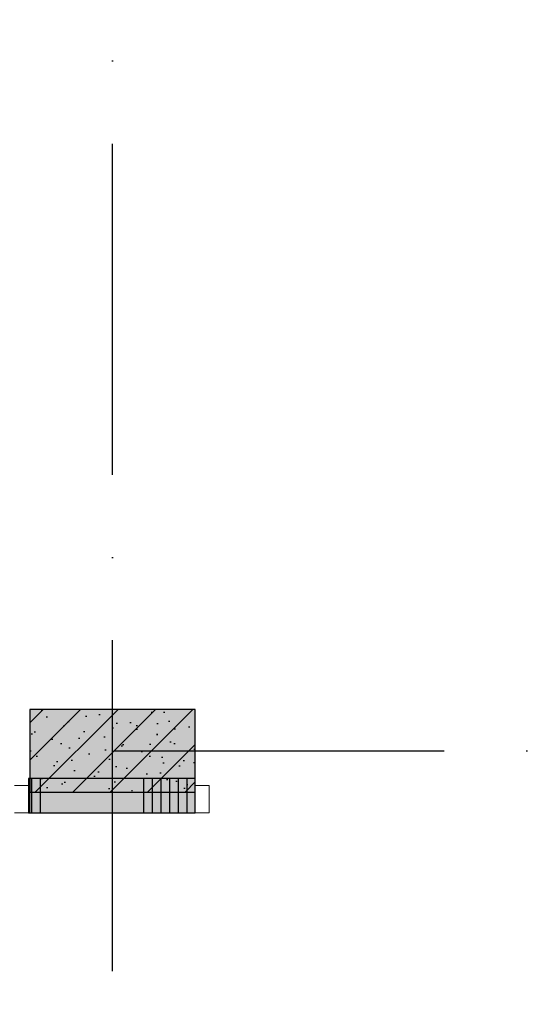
# Model space of a CAD drawing. Header units: millimetres. Extents: x 20872 to 297961, y -293704 to 213007.
# Tile 63 of 256: x 110847 to 112688, y -135719 to -132150. Entities that reach past the tile are written whole.
import ezdxf
from ezdxf.xclip import XClip

# ---------------------------------------------------------------- set-up
doc = ezdxf.new("R2010")
doc.units = ezdxf.units.MM
doc.header["$LTSCALE"] = 100
doc.header["$XCLIPFRAME"] = 2
doc.linetypes.add('ACAD_ISO10W100', pattern=[18, 12, -3, 0, -3])
for name, color, linetype in [('A--L$7--_stramien', 1, 'Continuous'), ('A--L20--_bovenbouw', 3, 'Continuous'), ('A--L73--_vaste keukenvoorzieningen', 8, 'Continuous'), ('A--T$1A-afwerking', 8, 'Continuous'), ('XREFS', 9, 'Continuous')]:
    doc.layers.add(name, color=color, linetype=linetype)

# ---------------------------------------------------------------- blocks, each defined once
blk = doc.blocks.new('catering')
at = {"layer": 'A--L73--_vaste keukenvoorzieningen', "lineweight": 5}
for points in [[(210491.7, 32259.718), (210490.7, 32259.718)], [(210491.7, 32257.718), (210491.7, 32259.718)], [(210503.803, 32259.718), (210504.803, 32259.718)], [(210503.803, 32257.718), (210503.803, 32259.718)], [(210504.803, 32259.718), (210504.803, 32257.718)], [(210490.7, 32257.718), (210491.7, 32257.718)], [(210504.803, 32257.718), (210503.803, 32257.718)]]:
    blk.add_lwpolyline(points, dxfattribs=at)
at = {"layer": 'A--L73--_vaste keukenvoorzieningen', "lineweight": 0}
blk.add_lwpolyline([(210491.7, 32260.218), (210491.803, 32260.218), (210491.803, 32257.718), (210491.7, 32257.718), (210491.7, 32259.718), (210491.7, 32260.218)], dxfattribs=at)
at = {"layer": 'A--L73--_vaste keukenvoorzieningen', "lineweight": 9}
for points in [[(210491.7, 32259.718), (210491.7, 32260.218)], [(210491.803, 32260.218), (210491.7, 32260.218)], [(210491.7, 32257.718), (210491.7, 32259.718)], [(210491.7, 32257.718), (210491.7, 32259.718)], [(210503.803, 32259.718), (210503.803, 32260.218)], [(210503.803, 32257.718), (210503.803, 32259.718)], [(210503.803, 32257.718), (210503.803, 32259.718)]]:
    blk.add_lwpolyline(points, dxfattribs=at)
blk = doc.blocks.new('stramienlijnen_1')
at = {"layer": 'A--L$7--_stramien', "color": 1, "linetype": 'ACAD_ISO10W100', "lineweight": -3}
for p, q in [((111184.5, 0), (111184.5, 22800)), ((57184.5, 15200), (138184.5, 15200))]:
    blk.add_line(p, q, dxfattribs=at)
blk = doc.blocks.new('2016-02-04 100 begane grond bestaand')
at = {"layer": 'A--L20--_bovenbouw', "linetype": 'Continuous', "lineweight": -3}
for points in [[(110884.5, 15050), (111484.5, 15050), (111484.5, 15350), (110884.5, 15350)], [(111484.5, 15099.8), (110879.3, 15099.8), (110879.3, 14974.8), (111484.5, 14974.8)]]:
    blk.add_hatch(color=60, dxfattribs=at).paths.add_polyline_path(points, flags=0)
h = blk.add_hatch(dxfattribs=at)
h.set_pattern_fill('PREFB', color=1, scale=5, style=0)
h.set_pattern_definition([(45, (110884.48, 15049.995), (-67.882, 67.882), []), (17, (110884.484, 15049.995), (25.7875, 79.8276), [0, -81.6, -46.2, 0, -67.2]), (48, (110884.484, 15049.995), (-18.4156, 81.172), [0, -80.8, 0, -82.4, 0, -66.4]), (71, (110884.484, 15049.995), (-47.9116, 67.263), [0, -80, 0, -480, -65.8])])
h.paths.add_polyline_path([(110884.5, 15050), (111484.5, 15050), (111484.5, 15350), (110884.5, 15350)], flags=0)
h = blk.add_hatch(dxfattribs=at)
h.set_pattern_fill('SWAND', color=1, scale=5, angle=180, style=0)
h.set_pattern_definition([(270, (111484.5, 15099.76), (562.5, -3e-14), []), (270, (111453.23, 15099.76), (562.5, -3e-14), []), (270, (111422, 15099.76), (562.5, -3e-14), []), (270, (111390.73, 15099.76), (562.5, -3e-14), []), (270, (111359.5, 15099.76), (562.5, -3e-14), []), (270, (111328.23, 15099.76), (562.5, -3e-14), []), (270, (111297, 15099.76), (562.5, -3e-14), [])])
h.paths.add_polyline_path([(111484.5, 15099.8), (110879.3, 15099.8), (110879.3, 14974.8), (111484.5, 14974.8)], flags=0)
at = {"layer": 'A--L20--_bovenbouw', "color": 3, "linetype": 'Continuous', "lineweight": -3}
for p, q in [((111484.5, 15350), (110884.5, 15350)), ((110884.5, 15350), (110884.5, 15050)), ((111484.5, 15050), (111484.5, 15350)), ((110884.5, 15050), (111484.5, 15050))]:
    blk.add_line(p, q, dxfattribs=at)
at = {"layer": 'A--L20--_bovenbouw', "color": 2, "linetype": 'Continuous', "lineweight": -3}
for p, q in [((111484.5, 15099.8), (110879.3, 15099.8)), ((110879.3, 15099.8), (110879.3, 14974.8)), ((111484.5, 14974.8), (111484.5, 15099.8)), ((110879.3, 14974.8), (111484.5, 14974.8))]:
    blk.add_line(p, q, dxfattribs=at)
at = {"layer": 'A--L$7--_stramien'}
blk.add_blockref('stramienlijnen_1', (0, 0), dxfattribs=at)
at = {"layer": 'A--T$1A-afwerking', "xscale": 49.99992073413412, "yscale": 49.99992073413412, "zscale": 49.99992073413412}
blk.add_blockref('catering', (-10413689, -1597908.6), dxfattribs=at)

msp = doc.modelspace()

# ---------------------------------------------------------------- block references
at = {"layer": 'XREFS'}
ref = msp.add_blockref('2016-02-04 100 begane grond bestaand', (-1, -150000.4), dxfattribs=at)
XClip(ref).set_block_clipping_path([(116767.0762143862, 29769.3836009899), (164491.5066313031, 13442.9004429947), (179861.076214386, 13442.9004429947), (179861.076214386, -11696.8579780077), (20873.0762143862, -11696.8579780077), (20873.0762143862, 82263.1420219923), (116767.0762143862, 82263.1420219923)])

doc.saveas('drawing.dxf')
